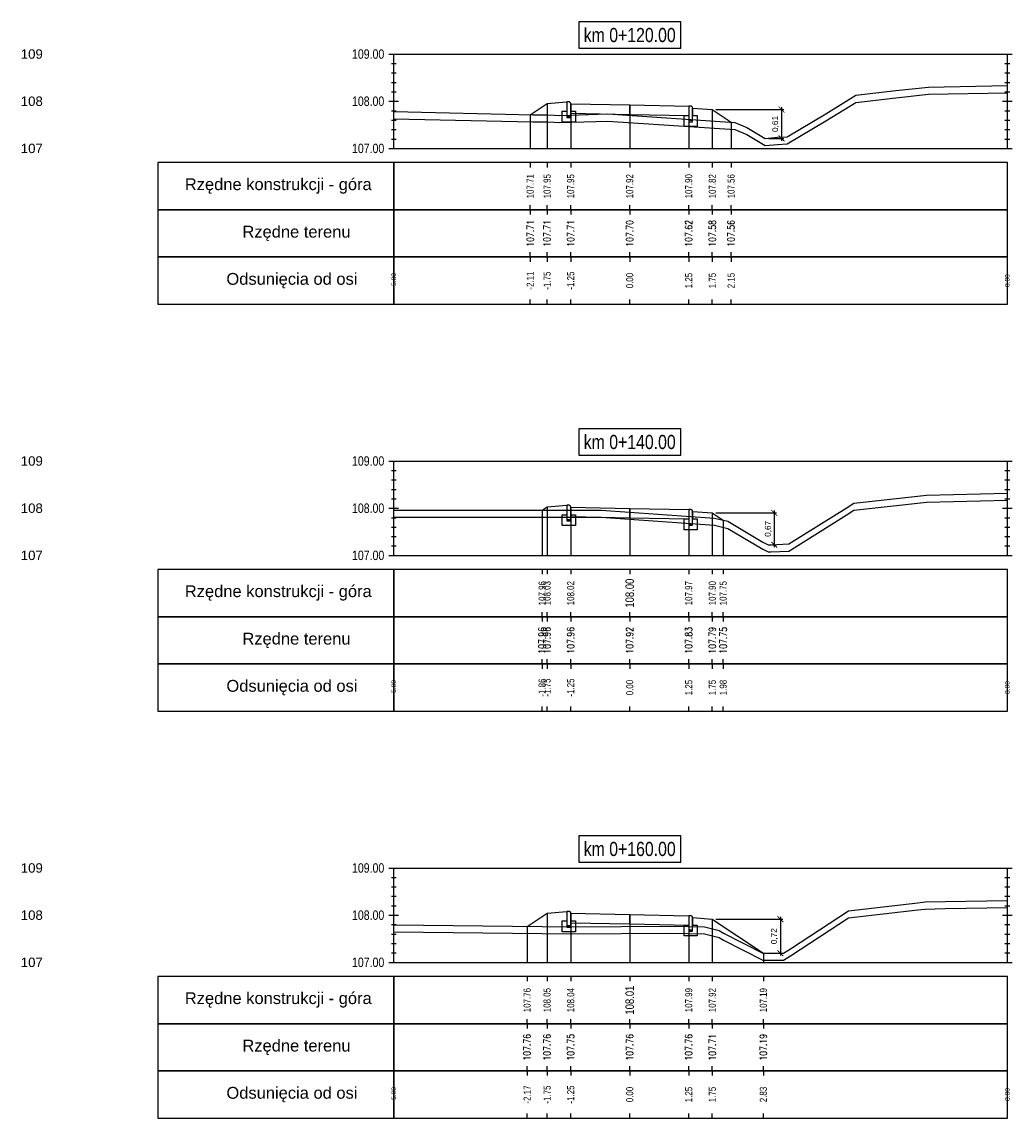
# Model space of a CAD drawing. Extents: x 7537626 to 7538805, y 5722894 to 5725486.
# Tile 15 of 90: x 7538008 to 7538029, y 5725457 to 5725481. Entities that reach past the tile are written whole.
import ezdxf

# ---------------------------------------------------------------- set-up
doc = ezdxf.new("R2010")
doc.units = 0
doc.header["$PDMODE"] = 35
doc.header["$PDSIZE"] = 0.3
for name, color, linetype in [('C-DROGI-PROFILE', 7, 'Continuous'), ('C-DROGI-PROFILE-ETYKIETY', 7, 'Continuous'), ('C-DROGI-PRZEKROJE-ETYKIETY', 7, 'Continuous'), ('C-POPRZECZKA-przekrój', 2, 'Continuous'), ('C-POPRZECZKA-widok', 1, 'Continuous')]:
    doc.layers.add(name, color=color, linetype=linetype)
for name, color, linetype, true_color in [('C-humus', 7, 'Continuous', 0x003df5), ('C-Teren', 7, 'Continuous', 0x005716), ('poprzeczki', 7, 'Continuous', 0x0000d6)]:
    doc.layers.add(name, color=color, linetype=linetype, true_color=true_color)
doc.styles.add('2mm08', font='arial.ttf', dxfattribs={"width": 0.8})
doc.styles.add('opis_50', font='arial.ttf', dxfattribs={"height": 0.125})
doc.styles.get("Standard").update_dxf_attribs({"font": 'arial.ttf'})
doc.dimstyles.new('OPIS_50', dxfattribs={"dimscale": 0.5, "dimtxt": 0.125, "dimasz": 0.25, "dimexe": 0.1, "dimexo": 0.15, "dimgap": 0.1, "dimtad": 1, "dimzin": 0, "dimtxsty": 'opis_50', "dimblk": 'ARCHTICK', "dimcen": 0.15, "dimdle": 0.1, "dimaunit": 2, "dimadec": 4, "dimazin": 0, "dimtfac": 1, "dimtmove": 0, "dimatfit": 3, "dimfxl": 1, "dimarcsym": 0})

# ---------------------------------------------------------------- blocks, each defined once
blk = doc.blocks.new('_ArchTick')
at = {"color": 0, "linetype": 'ByBlock', "const_width": 0.15}
blk.add_lwpolyline([(-0.5, -0.5), (0.5, 0.5)], dxfattribs=at)
blk = doc.blocks.new('*D41')
at = {"layer": 'Defpoints', "color": 0, "transparency": 16777216}
for p in [(7538023.014, 5725478.86), (7538024.135, 5725478.25), (7538024.481, 5725478.25)]:
    blk.add_point(p, dxfattribs=at)
at = {"layer": 'poprzeczki', "color": 0, "lineweight": -2, "transparency": 16777216}
for p, q in [((7538023.089, 5725478.86), (7538024.531, 5725478.86)), ((7538024.481, 5725478.91), (7538024.481, 5725478.2)), ((7538024.21, 5725478.25), (7538024.531, 5725478.25))]:
    blk.add_line(p, q, dxfattribs=at)
at = {"layer": 'poprzeczki', "color": 0, "lineweight": -2, "transparency": 16777216, "xscale": 0.125, "yscale": 0.125, "zscale": 0.125}
for p, rotation in [((7538024.481, 5725478.86), 90), ((7538024.481, 5725478.25), 270)]:
    blk.add_blockref('_ArchTick', p, dxfattribs=dict(at, rotation=rotation))
at = {"layer": 'poprzeczki', "color": 0, "transparency": 16777216, "insert": (7538024.355, 5725478.555), "char_height": 0.125, "attachment_point": 5, "rotation": 90, "style": 'opis_50'}
blk.add_mtext('0,61', dxfattribs=at)
blk = doc.blocks.new('*D42')
at = {"layer": 'Defpoints', "color": 0, "transparency": 16777216}
for p in [(7538023.014, 5725470.311), (7538024.197, 5725469.637), (7538024.326, 5725469.637)]:
    blk.add_point(p, dxfattribs=at)
at = {"layer": 'poprzeczki', "color": 0, "lineweight": -2, "transparency": 16777216}
for p, q in [((7538023.089, 5725470.311), (7538024.376, 5725470.311)), ((7538024.326, 5725470.361), (7538024.326, 5725469.587)), ((7538024.272, 5725469.637), (7538024.376, 5725469.637))]:
    blk.add_line(p, q, dxfattribs=at)
at = {"layer": 'poprzeczki', "color": 0, "lineweight": -2, "transparency": 16777216, "xscale": 0.125, "yscale": 0.125, "zscale": 0.125}
for p, rotation in [((7538024.326, 5725470.311), 90), ((7538024.326, 5725469.637), 270)]:
    blk.add_blockref('_ArchTick', p, dxfattribs=dict(at, rotation=rotation))
at = {"layer": 'poprzeczki', "color": 0, "transparency": 16777216, "insert": (7538024.201, 5725469.974), "char_height": 0.125, "attachment_point": 5, "rotation": 90, "style": 'opis_50'}
blk.add_mtext('0,67', dxfattribs=at)
blk = doc.blocks.new('*D43')
at = {"layer": 'Defpoints', "color": 0, "transparency": 16777216}
for p in [(7538023.014, 5725461.702), (7538024.212, 5725460.981), (7538024.456, 5725460.981)]:
    blk.add_point(p, dxfattribs=at)
at = {"layer": 'poprzeczki', "color": 0, "lineweight": -2, "transparency": 16777216}
for p, q in [((7538023.089, 5725461.702), (7538024.506, 5725461.702)), ((7538024.456, 5725461.752), (7538024.456, 5725460.931)), ((7538024.287, 5725460.981), (7538024.506, 5725460.981))]:
    blk.add_line(p, q, dxfattribs=at)
at = {"layer": 'poprzeczki', "color": 0, "lineweight": -2, "transparency": 16777216, "xscale": 0.125, "yscale": 0.125, "zscale": 0.125}
for p, rotation in [((7538024.456, 5725461.702), 90), ((7538024.456, 5725460.981), 270)]:
    blk.add_blockref('_ArchTick', p, dxfattribs=dict(at, rotation=rotation))
at = {"layer": 'poprzeczki', "color": 0, "transparency": 16777216, "insert": (7538024.331, 5725461.341), "char_height": 0.125, "attachment_point": 5, "rotation": 90, "style": 'opis_50'}
blk.add_mtext('0,72', dxfattribs=at)

msp = doc.modelspace()

# ---------------------------------------------------------------- linework, layer by layer
at = {"layer": 'C-DROGI-PROFILE', "color": 7, "linetype": 'Continuous', "lineweight": -3}
for p, q in [((7538019.156, 5725477.736), (7538019.156, 5725477.636)), ((7538019.514, 5725477.736), (7538019.514, 5725477.636)), ((7538020.014, 5725477.736), (7538020.014, 5725477.636)), ((7538021.264, 5725477.736), (7538021.264, 5725477.636)), ((7538022.514, 5725477.736), (7538022.514, 5725477.636)), ((7538023.014, 5725477.736), (7538023.014, 5725477.636)), ((7538023.412, 5725477.736), (7538023.412, 5725477.636)), ((7538019.156, 5725476.736), (7538019.156, 5725476.836)), ((7538019.156, 5725476.736), (7538019.156, 5725476.636)), ((7538019.514, 5725476.736), (7538019.514, 5725476.836)), ((7538019.514, 5725476.736), (7538019.514, 5725476.636)), ((7538020.014, 5725476.736), (7538020.014, 5725476.836)), ((7538020.014, 5725476.736), (7538020.014, 5725476.636)), ((7538021.264, 5725476.736), (7538021.264, 5725476.836)), ((7538021.264, 5725476.736), (7538021.264, 5725476.636)), ((7538022.514, 5725476.736), (7538022.514, 5725476.836)), ((7538022.514, 5725476.736), (7538022.514, 5725476.636)), ((7538023.014, 5725476.736), (7538023.014, 5725476.836)), ((7538023.014, 5725476.736), (7538023.014, 5725476.636)), ((7538023.412, 5725476.736), (7538023.412, 5725476.836)), ((7538023.412, 5725476.736), (7538023.412, 5725476.636)), ((7538019.156, 5725475.736), (7538019.156, 5725475.836)), ((7538019.156, 5725475.736), (7538019.156, 5725475.636)), ((7538019.514, 5725475.736), (7538019.514, 5725475.836)), ((7538019.514, 5725475.736), (7538019.514, 5725475.636)), ((7538020.014, 5725475.736), (7538020.014, 5725475.836)), ((7538020.014, 5725475.736), (7538020.014, 5725475.636)), ((7538021.264, 5725475.736), (7538021.264, 5725475.836)), ((7538021.264, 5725475.736), (7538021.264, 5725475.636)), ((7538022.514, 5725475.736), (7538022.514, 5725475.836)), ((7538022.514, 5725475.736), (7538022.514, 5725475.636)), ((7538023.014, 5725475.736), (7538023.014, 5725475.836)), ((7538023.014, 5725475.736), (7538023.014, 5725475.636)), ((7538023.412, 5725475.736), (7538023.412, 5725475.836)), ((7538023.412, 5725475.736), (7538023.412, 5725475.636)), ((7538019.156, 5725474.736), (7538019.156, 5725474.836)), ((7538019.514, 5725474.736), (7538019.514, 5725474.836)), ((7538020.014, 5725474.736), (7538020.014, 5725474.836)), ((7538021.264, 5725474.736), (7538021.264, 5725474.836)), ((7538022.514, 5725474.736), (7538022.514, 5725474.836)), ((7538023.014, 5725474.736), (7538023.014, 5725474.836)), ((7538023.412, 5725474.736), (7538023.412, 5725474.836)), ((7538019.409, 5725469.111), (7538019.409, 5725469.011)), ((7538019.514, 5725469.111), (7538019.514, 5725469.011)), ((7538020.014, 5725469.111), (7538020.014, 5725469.011)), ((7538021.264, 5725469.111), (7538021.264, 5725469.011)), ((7538022.514, 5725469.111), (7538022.514, 5725469.011)), ((7538023.014, 5725469.111), (7538023.014, 5725469.011)), ((7538023.244, 5725469.111), (7538023.244, 5725469.011)), ((7538019.409, 5725468.111), (7538019.409, 5725468.211)), ((7538019.409, 5725468.111), (7538019.409, 5725468.011)), ((7538019.514, 5725468.111), (7538019.514, 5725468.211)), ((7538019.514, 5725468.111), (7538019.514, 5725468.011)), ((7538020.014, 5725468.111), (7538020.014, 5725468.211)), ((7538020.014, 5725468.111), (7538020.014, 5725468.011)), ((7538021.264, 5725468.111), (7538021.264, 5725468.211)), ((7538021.264, 5725468.111), (7538021.264, 5725468.011)), ((7538022.514, 5725468.111), (7538022.514, 5725468.211)), ((7538022.514, 5725468.111), (7538022.514, 5725468.011)), ((7538023.014, 5725468.111), (7538023.014, 5725468.211)), ((7538023.014, 5725468.111), (7538023.014, 5725468.011)), ((7538023.244, 5725468.111), (7538023.244, 5725468.211)), ((7538023.244, 5725468.111), (7538023.244, 5725468.011)), ((7538019.409, 5725467.111), (7538019.409, 5725467.211)), ((7538019.514, 5725467.111), (7538019.514, 5725467.211)), ((7538020.014, 5725467.111), (7538020.014, 5725467.211)), ((7538021.264, 5725467.111), (7538021.264, 5725467.211)), ((7538022.514, 5725467.111), (7538022.514, 5725467.211)), ((7538023.014, 5725467.111), (7538023.014, 5725467.211)), ((7538023.244, 5725467.111), (7538023.244, 5725467.211)), ((7538019.409, 5725467.111), (7538019.409, 5725467.011)), ((7538019.514, 5725467.111), (7538019.514, 5725467.011)), ((7538020.014, 5725467.111), (7538020.014, 5725467.011)), ((7538021.264, 5725467.111), (7538021.264, 5725467.011)), ((7538022.514, 5725467.111), (7538022.514, 5725467.011)), ((7538023.014, 5725467.111), (7538023.014, 5725467.011)), ((7538023.244, 5725467.111), (7538023.244, 5725467.011)), ((7538019.409, 5725466.111), (7538019.409, 5725466.211)), ((7538019.514, 5725466.111), (7538019.514, 5725466.211)), ((7538020.014, 5725466.111), (7538020.014, 5725466.211)), ((7538021.264, 5725466.111), (7538021.264, 5725466.211)), ((7538022.514, 5725466.111), (7538022.514, 5725466.211)), ((7538023.014, 5725466.111), (7538023.014, 5725466.211)), ((7538023.244, 5725466.111), (7538023.244, 5725466.211)), ((7538019.09, 5725460.486), (7538019.09, 5725460.386)), ((7538019.514, 5725460.486), (7538019.514, 5725460.386)), ((7538020.014, 5725460.486), (7538020.014, 5725460.386)), ((7538021.264, 5725460.486), (7538021.264, 5725460.386)), ((7538022.514, 5725460.486), (7538022.514, 5725460.386)), ((7538023.014, 5725460.486), (7538023.014, 5725460.386)), ((7538024.095, 5725460.486), (7538024.095, 5725460.386)), ((7538019.09, 5725459.486), (7538019.09, 5725459.586)), ((7538019.09, 5725459.486), (7538019.09, 5725459.386)), ((7538019.514, 5725459.486), (7538019.514, 5725459.586)), ((7538019.514, 5725459.486), (7538019.514, 5725459.386)), ((7538020.014, 5725459.486), (7538020.014, 5725459.586)), ((7538020.014, 5725459.486), (7538020.014, 5725459.386)), ((7538021.264, 5725459.486), (7538021.264, 5725459.586)), ((7538021.264, 5725459.486), (7538021.264, 5725459.386)), ((7538022.514, 5725459.486), (7538022.514, 5725459.586)), ((7538022.514, 5725459.486), (7538022.514, 5725459.386)), ((7538023.014, 5725459.486), (7538023.014, 5725459.586)), ((7538023.014, 5725459.486), (7538023.014, 5725459.386)), ((7538024.095, 5725459.486), (7538024.095, 5725459.586)), ((7538024.095, 5725459.486), (7538024.095, 5725459.386)), ((7538019.09, 5725458.486), (7538019.09, 5725458.586)), ((7538019.514, 5725458.486), (7538019.514, 5725458.586)), ((7538020.014, 5725458.486), (7538020.014, 5725458.586)), ((7538021.264, 5725458.486), (7538021.264, 5725458.586)), ((7538022.514, 5725458.486), (7538022.514, 5725458.586)), ((7538023.014, 5725458.486), (7538023.014, 5725458.586)), ((7538024.095, 5725458.486), (7538024.095, 5725458.586)), ((7538019.09, 5725458.486), (7538019.09, 5725458.386)), ((7538019.514, 5725458.486), (7538019.514, 5725458.386)), ((7538020.014, 5725458.486), (7538020.014, 5725458.386)), ((7538021.264, 5725458.486), (7538021.264, 5725458.386)), ((7538022.514, 5725458.486), (7538022.514, 5725458.386)), ((7538023.014, 5725458.486), (7538023.014, 5725458.386)), ((7538024.095, 5725458.486), (7538024.095, 5725458.386)), ((7538019.09, 5725457.486), (7538019.09, 5725457.586)), ((7538019.514, 5725457.486), (7538019.514, 5725457.586)), ((7538020.014, 5725457.486), (7538020.014, 5725457.586)), ((7538021.264, 5725457.486), (7538021.264, 5725457.586)), ((7538022.514, 5725457.486), (7538022.514, 5725457.586)), ((7538023.014, 5725457.486), (7538023.014, 5725457.586)), ((7538024.095, 5725457.486), (7538024.095, 5725457.586))]:
    msp.add_line(p, q, dxfattribs=at)
at = {"layer": 'C-DROGI-PROFILE', "color": 1, "linetype": 'Continuous', "lineweight": -3}
for points in [[(7538016.264, 5725476.736), (7538016.264, 5725477.736), (7538011.264, 5725477.736), (7538011.264, 5725476.736)], [(7538016.264, 5725476.736), (7538029.264, 5725476.736), (7538029.264, 5725477.736), (7538016.264, 5725477.736)], [(7538016.264, 5725475.736), (7538016.264, 5725476.736), (7538011.264, 5725476.736), (7538011.264, 5725475.736)], [(7538016.264, 5725475.736), (7538029.264, 5725475.736), (7538029.264, 5725476.736), (7538016.264, 5725476.736)], [(7538016.264, 5725474.736), (7538016.264, 5725475.736), (7538011.264, 5725475.736), (7538011.264, 5725474.736)], [(7538016.264, 5725474.736), (7538029.264, 5725474.736), (7538029.264, 5725475.736), (7538016.264, 5725475.736)], [(7538016.264, 5725468.111), (7538016.264, 5725469.111), (7538011.264, 5725469.111), (7538011.264, 5725468.111)], [(7538016.264, 5725468.111), (7538029.264, 5725468.111), (7538029.264, 5725469.111), (7538016.264, 5725469.111)], [(7538016.264, 5725467.111), (7538016.264, 5725468.111), (7538011.264, 5725468.111), (7538011.264, 5725467.111)], [(7538016.264, 5725467.111), (7538029.264, 5725467.111), (7538029.264, 5725468.111), (7538016.264, 5725468.111)], [(7538016.264, 5725466.111), (7538016.264, 5725467.111), (7538011.264, 5725467.111), (7538011.264, 5725466.111)], [(7538016.264, 5725466.111), (7538029.264, 5725466.111), (7538029.264, 5725467.111), (7538016.264, 5725467.111)], [(7538016.264, 5725459.486), (7538016.264, 5725460.486), (7538011.264, 5725460.486), (7538011.264, 5725459.486)], [(7538016.264, 5725459.486), (7538029.264, 5725459.486), (7538029.264, 5725460.486), (7538016.264, 5725460.486)], [(7538016.264, 5725458.486), (7538016.264, 5725459.486), (7538011.264, 5725459.486), (7538011.264, 5725458.486)], [(7538016.264, 5725458.486), (7538029.264, 5725458.486), (7538029.264, 5725459.486), (7538016.264, 5725459.486)], [(7538016.264, 5725457.486), (7538016.264, 5725458.486), (7538011.264, 5725458.486), (7538011.264, 5725457.486)], [(7538016.264, 5725457.486), (7538029.264, 5725457.486), (7538029.264, 5725458.486), (7538016.264, 5725458.486)]]:
    msp.add_3dface(points, dxfattribs=at)
at = {"layer": 'C-DROGI-PRZEKROJE-ETYKIETY', "color": 1, "linetype": 'Continuous', "lineweight": -3}
for p, q in [((7538019.514, 5725478.99), (7538019.514, 5725478.036)), ((7538020.014, 5725478.983), (7538020.014, 5725478.036)), ((7538019.156, 5725478.751), (7538019.156, 5725478.036)), ((7538021.264, 5725478.958), (7538021.264, 5725478.036)), ((7538022.514, 5725478.933), (7538022.514, 5725478.036)), ((7538023.014, 5725478.86), (7538023.014, 5725478.036)), ((7538023.412, 5725478.594), (7538023.412, 5725478.036)), ((7538019.514, 5725470.441), (7538019.514, 5725469.411)), ((7538020.014, 5725470.434), (7538020.014, 5725469.411)), ((7538021.264, 5725470.409), (7538021.264, 5725469.411)), ((7538022.514, 5725470.384), (7538022.514, 5725469.411)), ((7538019.409, 5725470.371), (7538019.409, 5725469.411)), ((7538023.014, 5725470.311), (7538023.014, 5725469.411)), ((7538023.244, 5725470.158), (7538023.244, 5725469.411)), ((7538019.514, 5725461.832), (7538019.514, 5725460.786)), ((7538020.014, 5725461.826), (7538020.014, 5725460.786)), ((7538021.264, 5725461.801), (7538021.264, 5725460.786)), ((7538022.514, 5725461.776), (7538022.514, 5725460.786)), ((7538023.014, 5725461.702), (7538023.014, 5725460.786)), ((7538019.09, 5725461.55), (7538019.09, 5725460.786)), ((7538024.095, 5725460.981), (7538024.095, 5725460.786))]:
    msp.add_line(p, q, dxfattribs=at)
at = {"layer": 'C-humus'}
for p, q in [((7538027.596, 5725479.188), (7538029.264, 5725479.217)), ((7538025.42, 5725478.62), (7538026.052, 5725479.013)), ((7538026.052, 5725479.013), (7538026.9, 5725479.111)), ((7538026.9, 5725479.111), (7538027.596, 5725479.188)), ((7538016.264, 5725478.666), (7538019.208, 5725478.6)), ((7538019.208, 5725478.6), (7538019.499, 5725478.597)), ((7538019.499, 5725478.597), (7538019.664, 5725478.593)), ((7538019.664, 5725478.593), (7538019.781, 5725478.585)), ((7538019.781, 5725478.585), (7538020.798, 5725478.618)), ((7538020.798, 5725478.618), (7538023.49, 5725478.439)), ((7538024.596, 5725478.131), (7538025.42, 5725478.62)), ((7538023.49, 5725478.439), (7538023.746, 5725478.331)), ((7538023.746, 5725478.331), (7538024.135, 5725478.1)), ((7538024.135, 5725478.1), (7538024.396, 5725478.122)), ((7538024.396, 5725478.122), (7538024.596, 5725478.131)), ((7538026.014, 5725470.369), (7538026.212, 5725470.392)), ((7538026.212, 5725470.392), (7538027.553, 5725470.541)), ((7538027.553, 5725470.541), (7538029.264, 5725470.579)), ((7538016.264, 5725470.219), (7538020.659, 5725470.221)), ((7538020.659, 5725470.221), (7538023.058, 5725470.053)), ((7538024.633, 5725469.504), (7538025.848, 5725470.261)), ((7538025.848, 5725470.261), (7538026.014, 5725470.369)), ((7538023.058, 5725470.053), (7538023.341, 5725469.984)), ((7538023.341, 5725469.984), (7538024.082, 5725469.545)), ((7538024.082, 5725469.545), (7538024.197, 5725469.487)), ((7538024.197, 5725469.487), (7538024.25, 5725469.487)), ((7538024.25, 5725469.487), (7538024.633, 5725469.504)), ((7538025.9, 5725461.729), (7538027.369, 5725461.899)), ((7538027.369, 5725461.899), (7538027.526, 5725461.916)), ((7538027.526, 5725461.916), (7538027.949, 5725461.926)), ((7538027.949, 5725461.926), (7538029.264, 5725461.949)), ((7538024.673, 5725460.925), (7538025.9, 5725461.729)), ((7538016.264, 5725461.432), (7538020.041, 5725461.389)), ((7538020.041, 5725461.389), (7538022.135, 5725461.406)), ((7538022.135, 5725461.406), (7538022.848, 5725461.388)), ((7538022.848, 5725461.388), (7538023.157, 5725461.313)), ((7538023.157, 5725461.313), (7538023.251, 5725461.258)), ((7538023.251, 5725461.258), (7538024.086, 5725460.831)), ((7538024.525, 5725460.833), (7538024.673, 5725460.925)), ((7538024.086, 5725460.831), (7538024.479, 5725460.831)), ((7538024.479, 5725460.831), (7538024.525, 5725460.833))]:
    msp.add_line(p, q, dxfattribs=at)
at = {"layer": 'C-POPRZECZKA-przekrój', "color": 2, "linetype": 'Continuous', "lineweight": -3}
for p, q in [((7538019.156, 5725478.751), (7538019.514, 5725478.99)), ((7538019.514, 5725478.99), (7538019.934, 5725479.023)), ((7538019.974, 5725479.023), (7538019.934, 5725479.023)), ((7538019.934, 5725479.023), (7538019.934, 5725478.693)), ((7538019.98, 5725479.023), (7538019.974, 5725479.023)), ((7538019.988, 5725479.021), (7538019.98, 5725479.023)), ((7538019.996, 5725479.016), (7538019.988, 5725479.021)), ((7538020.002, 5725479.012), (7538019.996, 5725479.016)), ((7538020.007, 5725479.006), (7538020.002, 5725479.012)), ((7538020.011, 5725478.999), (7538020.007, 5725479.006)), ((7538020.013, 5725478.991), (7538020.011, 5725478.999)), ((7538020.014, 5725478.983), (7538020.013, 5725478.991)), ((7538020.014, 5725478.983), (7538021.264, 5725478.958)), ((7538020.014, 5725478.983), (7538020.015, 5725478.783)), ((7538020.014, 5725478.693), (7538020.014, 5725478.983)), ((7538020.014, 5725478.983), (7538020.014, 5725478.823)), ((7538019.834, 5725478.593), (7538019.834, 5725478.823)), ((7538019.834, 5725478.823), (7538019.934, 5725478.823)), ((7538019.934, 5725478.823), (7538019.934, 5725478.723)), ((7538020.014, 5725478.823), (7538020.114, 5725478.823)), ((7538020.015, 5725478.783), (7538021.264, 5725478.758)), ((7538020.114, 5725478.823), (7538020.114, 5725478.593)), ((7538021.264, 5725478.758), (7538021.264, 5725478.958)), ((7538021.264, 5725478.958), (7538022.514, 5725478.933)), ((7538021.264, 5725478.758), (7538022.513, 5725478.733)), ((7538022.514, 5725478.933), (7538022.513, 5725478.733)), ((7538022.554, 5725478.933), (7538022.514, 5725478.933)), ((7538022.514, 5725478.933), (7538022.514, 5725478.603)), ((7538022.56, 5725478.933), (7538022.554, 5725478.933)), ((7538022.568, 5725478.931), (7538022.56, 5725478.933)), ((7538022.576, 5725478.926), (7538022.568, 5725478.931)), ((7538022.582, 5725478.922), (7538022.576, 5725478.926)), ((7538022.587, 5725478.916), (7538022.582, 5725478.922)), ((7538022.591, 5725478.909), (7538022.587, 5725478.916)), ((7538022.593, 5725478.901), (7538022.591, 5725478.909)), ((7538022.594, 5725478.893), (7538022.593, 5725478.901)), ((7538022.594, 5725478.603), (7538022.594, 5725478.893)), ((7538022.594, 5725478.893), (7538022.594, 5725478.733)), ((7538022.594, 5725478.893), (7538023.014, 5725478.86)), ((7538023.014, 5725478.86), (7538023.412, 5725478.594)), ((7538020.114, 5725478.593), (7538019.834, 5725478.593)), ((7538019.934, 5725478.723), (7538020.014, 5725478.723)), ((7538019.934, 5725478.693), (7538020.014, 5725478.693)), ((7538022.414, 5725478.503), (7538022.414, 5725478.733)), ((7538022.414, 5725478.733), (7538022.514, 5725478.733)), ((7538022.514, 5725478.733), (7538022.514, 5725478.633)), ((7538022.514, 5725478.633), (7538022.594, 5725478.633)), ((7538022.514, 5725478.603), (7538022.594, 5725478.603)), ((7538022.594, 5725478.733), (7538022.694, 5725478.733)), ((7538022.694, 5725478.733), (7538022.694, 5725478.503)), ((7538022.694, 5725478.503), (7538022.414, 5725478.503)), ((7538019.409, 5725470.371), (7538019.514, 5725470.441)), ((7538019.514, 5725470.441), (7538019.934, 5725470.474)), ((7538019.974, 5725470.474), (7538019.934, 5725470.474)), ((7538019.934, 5725470.474), (7538019.934, 5725470.144)), ((7538019.98, 5725470.474), (7538019.974, 5725470.474)), ((7538019.988, 5725470.472), (7538019.98, 5725470.474)), ((7538019.996, 5725470.468), (7538019.988, 5725470.472)), ((7538020.002, 5725470.463), (7538019.996, 5725470.468)), ((7538020.007, 5725470.457), (7538020.002, 5725470.463)), ((7538020.011, 5725470.45), (7538020.007, 5725470.457)), ((7538020.013, 5725470.442), (7538020.011, 5725470.45)), ((7538020.014, 5725470.434), (7538020.013, 5725470.442)), ((7538020.014, 5725470.434), (7538021.264, 5725470.409)), ((7538020.014, 5725470.434), (7538020.015, 5725470.234)), ((7538020.014, 5725470.144), (7538020.014, 5725470.434)), ((7538020.014, 5725470.434), (7538020.014, 5725470.274)), ((7538021.264, 5725470.209), (7538021.264, 5725470.409)), ((7538021.264, 5725470.409), (7538022.514, 5725470.384)), ((7538022.514, 5725470.384), (7538022.513, 5725470.184)), ((7538022.554, 5725470.384), (7538022.514, 5725470.384)), ((7538022.514, 5725470.384), (7538022.514, 5725470.054)), ((7538022.56, 5725470.384), (7538022.554, 5725470.384)), ((7538022.568, 5725470.382), (7538022.56, 5725470.384)), ((7538022.576, 5725470.378), (7538022.568, 5725470.382)), ((7538019.834, 5725470.044), (7538019.834, 5725470.274)), ((7538019.834, 5725470.274), (7538019.934, 5725470.274)), ((7538019.934, 5725470.274), (7538019.934, 5725470.174)), ((7538019.934, 5725470.174), (7538020.014, 5725470.174)), ((7538020.014, 5725470.274), (7538020.114, 5725470.274)), ((7538020.015, 5725470.234), (7538021.264, 5725470.209)), ((7538020.114, 5725470.274), (7538020.114, 5725470.044)), ((7538021.264, 5725470.209), (7538022.513, 5725470.184)), ((7538022.414, 5725469.954), (7538022.414, 5725470.184)), ((7538022.414, 5725470.184), (7538022.514, 5725470.184)), ((7538022.514, 5725470.184), (7538022.514, 5725470.084)), ((7538022.582, 5725470.373), (7538022.576, 5725470.378)), ((7538022.587, 5725470.367), (7538022.582, 5725470.373)), ((7538022.591, 5725470.36), (7538022.587, 5725470.367)), ((7538022.593, 5725470.352), (7538022.591, 5725470.36)), ((7538022.594, 5725470.344), (7538022.593, 5725470.352)), ((7538022.594, 5725470.054), (7538022.594, 5725470.344)), ((7538022.594, 5725470.344), (7538022.594, 5725470.184)), ((7538022.594, 5725470.344), (7538023.014, 5725470.311)), ((7538022.594, 5725470.184), (7538022.694, 5725470.184)), ((7538022.694, 5725470.184), (7538022.694, 5725469.954)), ((7538023.014, 5725470.311), (7538023.244, 5725470.158)), ((7538020.114, 5725470.044), (7538019.834, 5725470.044)), ((7538019.934, 5725470.144), (7538020.014, 5725470.144)), ((7538022.694, 5725469.954), (7538022.414, 5725469.954)), ((7538022.514, 5725470.084), (7538022.594, 5725470.084)), ((7538022.514, 5725470.054), (7538022.594, 5725470.054)), ((7538019.09, 5725461.55), (7538019.514, 5725461.832)), ((7538019.514, 5725461.832), (7538019.934, 5725461.866)), ((7538019.974, 5725461.866), (7538019.934, 5725461.866)), ((7538019.934, 5725461.866), (7538019.934, 5725461.536)), ((7538019.98, 5725461.865), (7538019.974, 5725461.866)), ((7538019.988, 5725461.863), (7538019.98, 5725461.865)), ((7538019.996, 5725461.859), (7538019.988, 5725461.863)), ((7538020.002, 5725461.854), (7538019.996, 5725461.859)), ((7538020.007, 5725461.849), (7538020.002, 5725461.854)), ((7538020.011, 5725461.841), (7538020.007, 5725461.849)), ((7538020.013, 5725461.833), (7538020.011, 5725461.841)), ((7538020.014, 5725461.826), (7538020.013, 5725461.833)), ((7538020.014, 5725461.826), (7538021.264, 5725461.801)), ((7538020.014, 5725461.826), (7538020.015, 5725461.626)), ((7538020.014, 5725461.536), (7538020.014, 5725461.826)), ((7538020.014, 5725461.826), (7538020.014, 5725461.666)), ((7538021.264, 5725461.601), (7538021.264, 5725461.801)), ((7538021.264, 5725461.801), (7538022.514, 5725461.776)), ((7538019.834, 5725461.436), (7538019.834, 5725461.666)), ((7538019.834, 5725461.666), (7538019.934, 5725461.666)), ((7538019.934, 5725461.666), (7538019.934, 5725461.566)), ((7538019.934, 5725461.566), (7538020.014, 5725461.566)), ((7538020.014, 5725461.666), (7538020.114, 5725461.666)), ((7538020.015, 5725461.626), (7538021.264, 5725461.601)), ((7538020.114, 5725461.666), (7538020.114, 5725461.436)), ((7538021.264, 5725461.601), (7538022.513, 5725461.576)), ((7538022.414, 5725461.346), (7538022.414, 5725461.576)), ((7538022.414, 5725461.576), (7538022.514, 5725461.576)), ((7538022.514, 5725461.776), (7538022.513, 5725461.576)), ((7538022.554, 5725461.776), (7538022.514, 5725461.776)), ((7538022.514, 5725461.776), (7538022.514, 5725461.446)), ((7538022.514, 5725461.576), (7538022.514, 5725461.476)), ((7538022.56, 5725461.775), (7538022.554, 5725461.776)), ((7538022.568, 5725461.773), (7538022.56, 5725461.775)), ((7538022.576, 5725461.769), (7538022.568, 5725461.773)), ((7538022.582, 5725461.764), (7538022.576, 5725461.769)), ((7538022.587, 5725461.759), (7538022.582, 5725461.764)), ((7538022.591, 5725461.751), (7538022.587, 5725461.759)), ((7538022.593, 5725461.743), (7538022.591, 5725461.751)), ((7538022.594, 5725461.736), (7538022.593, 5725461.743)), ((7538022.594, 5725461.446), (7538022.594, 5725461.736)), ((7538022.594, 5725461.736), (7538022.594, 5725461.576)), ((7538022.594, 5725461.736), (7538023.014, 5725461.702)), ((7538022.594, 5725461.576), (7538022.694, 5725461.576)), ((7538022.694, 5725461.576), (7538022.694, 5725461.346)), ((7538023.014, 5725461.702), (7538024.095, 5725460.981)), ((7538020.114, 5725461.436), (7538019.834, 5725461.436)), ((7538019.934, 5725461.536), (7538020.014, 5725461.536)), ((7538022.694, 5725461.346), (7538022.414, 5725461.346)), ((7538022.514, 5725461.476), (7538022.594, 5725461.476)), ((7538022.514, 5725461.446), (7538022.594, 5725461.446))]:
    msp.add_line(p, q, dxfattribs=at)
at = {"layer": 'C-POPRZECZKA-widok', "color": 1, "linetype": 'Continuous', "lineweight": -3}
for p, q in [((7538016.164, 5725480.036), (7538029.364, 5725480.036)), ((7538016.264, 5725478.036), (7538016.264, 5725480.036)), ((7538029.264, 5725478.036), (7538029.264, 5725480.036)), ((7538016.214, 5725479.836), (7538016.314, 5725479.836)), ((7538029.214, 5725479.836), (7538029.314, 5725479.836)), ((7538016.214, 5725479.636), (7538016.314, 5725479.636)), ((7538029.214, 5725479.636), (7538029.314, 5725479.636)), ((7538016.214, 5725479.436), (7538016.314, 5725479.436)), ((7538016.214, 5725479.236), (7538016.314, 5725479.236)), ((7538029.214, 5725479.436), (7538029.314, 5725479.436)), ((7538029.214, 5725479.236), (7538029.314, 5725479.236)), ((7538016.164, 5725479.036), (7538016.364, 5725479.036)), ((7538016.214, 5725479.036), (7538016.314, 5725479.036)), ((7538029.164, 5725479.036), (7538029.364, 5725479.036)), ((7538029.214, 5725479.036), (7538029.314, 5725479.036)), ((7538016.214, 5725478.836), (7538016.314, 5725478.836)), ((7538029.214, 5725478.836), (7538029.314, 5725478.836)), ((7538016.214, 5725478.636), (7538016.314, 5725478.636)), ((7538029.214, 5725478.636), (7538029.314, 5725478.636)), ((7538016.214, 5725478.436), (7538016.314, 5725478.436)), ((7538029.214, 5725478.436), (7538029.314, 5725478.436)), ((7538016.214, 5725478.236), (7538016.314, 5725478.236)), ((7538029.214, 5725478.236), (7538029.314, 5725478.236)), ((7538016.164, 5725478.036), (7538029.364, 5725478.036)), ((7538016.164, 5725471.411), (7538029.364, 5725471.411)), ((7538016.264, 5725469.411), (7538016.264, 5725471.411)), ((7538029.264, 5725469.411), (7538029.264, 5725471.411)), ((7538016.214, 5725471.211), (7538016.314, 5725471.211)), ((7538029.214, 5725471.211), (7538029.314, 5725471.211)), ((7538016.214, 5725471.011), (7538016.314, 5725471.011)), ((7538029.214, 5725471.011), (7538029.314, 5725471.011)), ((7538016.214, 5725470.811), (7538016.314, 5725470.811)), ((7538029.214, 5725470.811), (7538029.314, 5725470.811)), ((7538016.164, 5725470.411), (7538016.364, 5725470.411)), ((7538016.214, 5725470.611), (7538016.314, 5725470.611)), ((7538016.214, 5725470.411), (7538016.314, 5725470.411)), ((7538029.164, 5725470.411), (7538029.364, 5725470.411)), ((7538029.214, 5725470.611), (7538029.314, 5725470.611)), ((7538029.214, 5725470.411), (7538029.314, 5725470.411)), ((7538016.214, 5725470.211), (7538016.314, 5725470.211)), ((7538029.214, 5725470.211), (7538029.314, 5725470.211)), ((7538016.214, 5725470.011), (7538016.314, 5725470.011)), ((7538029.214, 5725470.011), (7538029.314, 5725470.011)), ((7538016.214, 5725469.811), (7538016.314, 5725469.811)), ((7538029.214, 5725469.811), (7538029.314, 5725469.811)), ((7538016.214, 5725469.611), (7538016.314, 5725469.611)), ((7538029.214, 5725469.611), (7538029.314, 5725469.611)), ((7538016.164, 5725469.411), (7538029.364, 5725469.411)), ((7538016.164, 5725462.786), (7538029.364, 5725462.786)), ((7538016.264, 5725460.786), (7538016.264, 5725462.786)), ((7538029.264, 5725460.786), (7538029.264, 5725462.786)), ((7538016.214, 5725462.586), (7538016.314, 5725462.586)), ((7538029.214, 5725462.586), (7538029.314, 5725462.586)), ((7538016.214, 5725462.386), (7538016.314, 5725462.386)), ((7538029.214, 5725462.386), (7538029.314, 5725462.386)), ((7538016.214, 5725462.186), (7538016.314, 5725462.186)), ((7538029.214, 5725462.186), (7538029.314, 5725462.186)), ((7538016.164, 5725461.786), (7538016.364, 5725461.786)), ((7538016.214, 5725461.986), (7538016.314, 5725461.986)), ((7538016.214, 5725461.786), (7538016.314, 5725461.786)), ((7538029.164, 5725461.786), (7538029.364, 5725461.786)), ((7538029.214, 5725461.986), (7538029.314, 5725461.986)), ((7538029.214, 5725461.786), (7538029.314, 5725461.786)), ((7538016.214, 5725461.586), (7538016.314, 5725461.586)), ((7538029.214, 5725461.586), (7538029.314, 5725461.586)), ((7538016.214, 5725461.386), (7538016.314, 5725461.386)), ((7538029.214, 5725461.386), (7538029.314, 5725461.386)), ((7538016.214, 5725461.186), (7538016.314, 5725461.186)), ((7538029.214, 5725461.186), (7538029.314, 5725461.186)), ((7538016.214, 5725460.986), (7538016.314, 5725460.986)), ((7538029.214, 5725460.986), (7538029.314, 5725460.986)), ((7538016.164, 5725460.786), (7538029.364, 5725460.786))]:
    msp.add_line(p, q, dxfattribs=at)
at = {"layer": 'C-POPRZECZKA-widok', "color": 3, "linetype": 'Continuous', "lineweight": -3}
for points in [[(7538020.184, 5725480.161), (7538022.344, 5725480.161), (7538022.344, 5725480.718), (7538020.184, 5725480.718)], [(7538020.184, 5725471.536), (7538022.344, 5725471.536), (7538022.344, 5725472.093), (7538020.184, 5725472.093)], [(7538020.184, 5725462.911), (7538022.344, 5725462.911), (7538022.344, 5725463.468), (7538020.184, 5725463.468)]]:
    msp.add_3dface(points, dxfattribs=at)
at = {"layer": 'C-Teren'}
for p, q in [((7538026.052, 5725479.163), (7538026.9, 5725479.261)), ((7538026.9, 5725479.261), (7538027.596, 5725479.338)), ((7538027.596, 5725479.338), (7538029.264, 5725479.367)), ((7538025.42, 5725478.77), (7538026.052, 5725479.163)), ((7538016.264, 5725478.816), (7538019.208, 5725478.75)), ((7538019.208, 5725478.75), (7538019.499, 5725478.747)), ((7538019.499, 5725478.747), (7538019.664, 5725478.743)), ((7538019.781, 5725478.735), (7538020.798, 5725478.768)), ((7538020.798, 5725478.768), (7538023.49, 5725478.589)), ((7538024.596, 5725478.281), (7538025.42, 5725478.77)), ((7538019.664, 5725478.743), (7538019.781, 5725478.735)), ((7538023.49, 5725478.589), (7538023.746, 5725478.481)), ((7538023.746, 5725478.481), (7538024.135, 5725478.25)), ((7538024.396, 5725478.272), (7538024.596, 5725478.281)), ((7538024.135, 5725478.25), (7538024.396, 5725478.272)), ((7538026.212, 5725470.542), (7538027.553, 5725470.691)), ((7538027.553, 5725470.691), (7538029.264, 5725470.729)), ((7538024.633, 5725469.654), (7538025.848, 5725470.411)), ((7538025.848, 5725470.411), (7538026.014, 5725470.519)), ((7538026.014, 5725470.519), (7538026.212, 5725470.542)), ((7538016.264, 5725470.369), (7538020.659, 5725470.371)), ((7538020.659, 5725470.371), (7538023.058, 5725470.203)), ((7538023.058, 5725470.203), (7538023.341, 5725470.134)), ((7538023.341, 5725470.134), (7538024.082, 5725469.695)), ((7538024.082, 5725469.695), (7538024.197, 5725469.637)), ((7538024.197, 5725469.637), (7538024.25, 5725469.637)), ((7538024.25, 5725469.637), (7538024.633, 5725469.654)), ((7538025.9, 5725461.879), (7538027.369, 5725462.049)), ((7538027.369, 5725462.049), (7538027.526, 5725462.066)), ((7538027.526, 5725462.066), (7538027.949, 5725462.076)), ((7538027.949, 5725462.076), (7538029.264, 5725462.099)), ((7538024.673, 5725461.075), (7538025.9, 5725461.879)), ((7538016.264, 5725461.582), (7538020.041, 5725461.539)), ((7538020.041, 5725461.539), (7538022.135, 5725461.556)), ((7538022.135, 5725461.556), (7538022.848, 5725461.538)), ((7538022.848, 5725461.538), (7538023.157, 5725461.463)), ((7538023.157, 5725461.463), (7538023.251, 5725461.408)), ((7538023.251, 5725461.408), (7538024.086, 5725460.981)), ((7538024.086, 5725460.981), (7538024.479, 5725460.981)), ((7538024.479, 5725460.981), (7538024.525, 5725460.983)), ((7538024.525, 5725460.983), (7538024.673, 5725461.075))]:
    msp.add_line(p, q, dxfattribs=at)

# ---------------------------------------------------------------- texts
at = {"layer": 'C-DROGI-PROFILE', "color": 2}
for s, p in [('Rzędne konstrukcji - góra', (7538011.839, 5725477.153)), ('Rzędne terenu', (7538013.059, 5725476.147)), ('Odsunięcia od osi', (7538012.72, 5725475.147)), ('Rzędne konstrukcji - góra', (7538011.839, 5725468.528)), ('Rzędne terenu', (7538013.059, 5725467.522)), ('Odsunięcia od osi', (7538012.72, 5725466.522)), ('Rzędne konstrukcji - góra', (7538011.839, 5725459.903)), ('Rzędne terenu', (7538013.059, 5725458.897)), ('Odsunięcia od osi', (7538012.72, 5725457.897))]:
    msp.add_text(s, height=0.25, dxfattribs=at).set_placement(p)
at = {"layer": 'C-DROGI-PROFILE-ETYKIETY', "color": 1, "linetype": 'Continuous', "lineweight": -3, "attachment_point": 5, "rotation": 90, "style": '2mm08'}
for s, insert, char_height in [('107.71', (7538019.156, 5725477.236), 0.15), ('107.95', (7538019.514, 5725477.236), 0.15), ('107.95', (7538020.014, 5725477.236), 0.15), ('107.92', (7538021.264, 5725477.236), 0.15), ('107.90', (7538022.514, 5725477.236), 0.15), ('107.82', (7538023.014, 5725477.236), 0.15), ('107.56', (7538023.412, 5725477.236), 0.15), ('{\\Fsimplex.shx|c238;107.71}', (7538019.156, 5725476.236), 0.15), ('{\\Fsimplex.shx|c238;107.71}', (7538019.514, 5725476.236), 0.15), ('{\\Fsimplex.shx|c238;107.71}', (7538020.014, 5725476.236), 0.15), ('{\\Fsimplex.shx|c238;107.70}', (7538021.264, 5725476.236), 0.15), ('{\\Fsimplex.shx|c238;107.62}', (7538022.514, 5725476.236), 0.15), ('{\\Fsimplex.shx|c238;107.58}', (7538023.014, 5725476.236), 0.15), ('{\\Fsimplex.shx|c238;107.56}', (7538023.412, 5725476.236), 0.15), ('-2.11', (7538019.156, 5725475.236), 0.15), ('-1.75', (7538019.514, 5725475.236), 0.15), ('-1.25', (7538020.014, 5725475.236), 0.15), ('0.00', (7538021.264, 5725475.236), 0.15), ('1.25', (7538022.514, 5725475.236), 0.15), ('1.75', (7538023.014, 5725475.236), 0.15), ('2.15', (7538023.412, 5725475.236), 0.15), ('107.96', (7538019.409, 5725468.611), 0.15), ('108.03', (7538019.514, 5725468.611), 0.15), ('108.02', (7538020.014, 5725468.611), 0.15), ('108.00', (7538021.264, 5725468.611), 0.18), ('107.97', (7538022.514, 5725468.611), 0.15), ('107.90', (7538023.014, 5725468.611), 0.15), ('107.75', (7538023.244, 5725468.611), 0.15), ('{\\Fsimplex.shx|c238;107.96}', (7538019.409, 5725467.611), 0.15), ('{\\Fsimplex.shx|c238;107.96}', (7538019.514, 5725467.611), 0.15), ('{\\Fsimplex.shx|c238;107.96}', (7538020.014, 5725467.611), 0.15), ('{\\Fsimplex.shx|c238;107.92}', (7538021.264, 5725467.611), 0.15), ('{\\Fsimplex.shx|c238;107.83}', (7538022.514, 5725467.611), 0.15), ('{\\Fsimplex.shx|c238;107.79}', (7538023.014, 5725467.611), 0.15), ('{\\Fsimplex.shx|c238;107.75}', (7538023.244, 5725467.611), 0.15), ('-1.86', (7538019.409, 5725466.611), 0.15), ('-1.75', (7538019.514, 5725466.611), 0.15), ('-1.25', (7538020.014, 5725466.611), 0.15), ('0.00', (7538021.264, 5725466.611), 0.15), ('1.25', (7538022.514, 5725466.611), 0.15), ('1.75', (7538023.014, 5725466.611), 0.15), ('1.98', (7538023.244, 5725466.611), 0.15), ('107.76', (7538019.09, 5725459.986), 0.15), ('108.05', (7538019.514, 5725459.986), 0.15), ('108.04', (7538020.014, 5725459.986), 0.15), ('108.01', (7538021.264, 5725459.986), 0.18), ('107.99', (7538022.514, 5725459.986), 0.15), ('107.92', (7538023.014, 5725459.986), 0.15), ('107.19', (7538024.095, 5725459.986), 0.15), ('{\\Fsimplex.shx|c238;107.76}', (7538019.09, 5725458.986), 0.15), ('{\\Fsimplex.shx|c238;107.76}', (7538019.514, 5725458.986), 0.15), ('{\\Fsimplex.shx|c238;107.75}', (7538020.014, 5725458.986), 0.15), ('{\\Fsimplex.shx|c238;107.76}', (7538021.264, 5725458.986), 0.15), ('{\\Fsimplex.shx|c238;107.76}', (7538022.514, 5725458.986), 0.15), ('{\\Fsimplex.shx|c238;107.71}', (7538023.014, 5725458.986), 0.15), ('{\\Fsimplex.shx|c238;107.19}', (7538024.095, 5725458.986), 0.15), ('-2.17', (7538019.09, 5725457.986), 0.15), ('-1.75', (7538019.514, 5725457.986), 0.15), ('-1.25', (7538020.014, 5725457.986), 0.15), ('0.00', (7538021.264, 5725457.986), 0.15), ('1.25', (7538022.514, 5725457.986), 0.15), ('1.75', (7538023.014, 5725457.986), 0.15), ('2.83', (7538024.095, 5725457.986), 0.15)]:
    msp.add_mtext(s, dxfattribs=dict(at, insert=insert, char_height=char_height))
at = {"layer": 'C-DROGI-PROFILE-ETYKIETY', "color": 7, "linetype": 'Continuous', "lineweight": -3, "char_height": 0.1, "attachment_point": 5, "rotation": 90, "style": '2mm08'}
for s, insert in [('-5.00', (7538016.264, 5725475.236)), ('8.00', (7538029.264, 5725475.236)), ('-5.00', (7538016.264, 5725466.611)), ('8.00', (7538029.264, 5725466.611)), ('-5.00', (7538016.264, 5725457.986)), ('8.00', (7538029.264, 5725457.986))]:
    msp.add_mtext(s, dxfattribs=dict(at, insert=insert))
at = {"layer": 'C-POPRZECZKA-widok', "color": 3, "linetype": 'Continuous', "lineweight": -3, "char_height": 0.3, "attachment_point": 8, "style": '2mm08'}
for s, insert in [('km 0+120.00', (7538021.264, 5725480.286)), ('km 0+140.00', (7538021.264, 5725471.661)), ('km 0+160.00', (7538021.264, 5725463.036))]:
    msp.add_mtext(s, dxfattribs=dict(at, insert=insert))
at = {"layer": 'C-POPRZECZKA-widok', "color": 1, "linetype": 'Continuous', "lineweight": -3, "char_height": 0.2, "attachment_point": 4}
for s, insert in [('109', (7538008.364, 5725480.036)), ('108', (7538008.364, 5725479.036)), ('107', (7538008.364, 5725478.036)), ('109', (7538008.364, 5725471.411)), ('108', (7538008.364, 5725470.411)), ('107', (7538008.364, 5725469.411)), ('109', (7538008.364, 5725462.786)), ('108', (7538008.364, 5725461.786)), ('107', (7538008.364, 5725460.786))]:
    msp.add_mtext(s, dxfattribs=dict(at, insert=insert))
at = {"layer": 'C-POPRZECZKA-widok', "color": 1, "linetype": 'Continuous', "lineweight": -3, "char_height": 0.2, "attachment_point": 6, "style": '2mm08'}
for s, insert in [('109.00', (7538016.064, 5725480.036)), ('108.00', (7538016.064, 5725479.036)), ('107.00', (7538016.064, 5725478.036)), ('109.00', (7538016.064, 5725471.411)), ('108.00', (7538016.064, 5725470.411)), ('107.00', (7538016.064, 5725469.411)), ('109.00', (7538016.064, 5725462.786)), ('108.00', (7538016.064, 5725461.786)), ('107.00', (7538016.064, 5725460.786))]:
    msp.add_mtext(s, dxfattribs=dict(at, insert=insert))

# ---------------------------------------------------------------- dimensions: what is measured, and where the dimension line sits
at = {"layer": 'poprzeczki'}
for base, p1, p2, picture, middle in [((7538024.481, 5725478.25), (7538023.014, 5725478.86), (7538024.135, 5725478.25), '*D41', (7538024.355, 5725478.555)), ((7538024.326, 5725469.637), (7538023.014, 5725470.311), (7538024.197, 5725469.637), '*D42', (7538024.201, 5725469.974)), ((7538024.456, 5725460.981), (7538023.014, 5725461.702), (7538024.212, 5725460.981), '*D43', (7538024.331, 5725461.341))]:
    dim = msp.add_linear_dim(base=base, p1=p1, p2=p2, angle=90, dimstyle='OPIS_50', dxfattribs=at)
    dim.commit()
    dim.dimension.update_dxf_attribs({"geometry": picture, "text_midpoint": middle})

doc.saveas('drawing.dxf')
